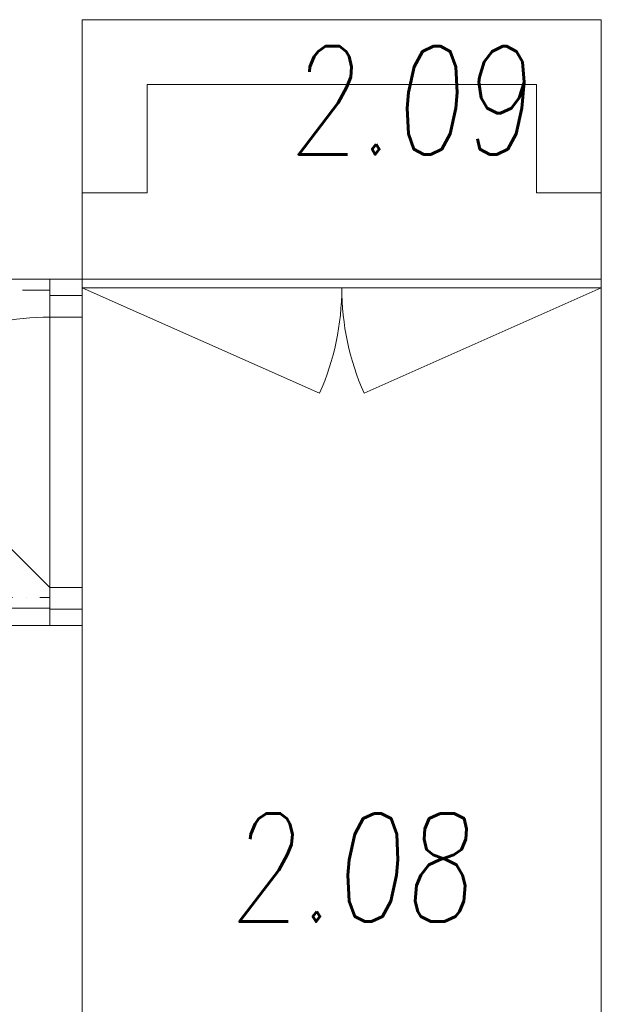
# Model space of a CAD drawing. Header units: millimetres. Extents: x 144573 to 336993, y 74252 to 247042.
# Tile 146 of 256: x 160067 to 161411, y 188780 to 191055. Entities that reach past the tile are written whole.
import ezdxf

# ---------------------------------------------------------------- set-up
doc = ezdxf.new("R2010")
doc.units = ezdxf.units.MM
doc.linetypes.add('ČERCHOVANÁ', pattern=[25.4, 12.7, -6.35, 0, -6.35])
for name, color, linetype, lineweight in [('DVERE', 255, 'Continuous', 0), ('NOVA', 255, 'Continuous', 0), ('OBKLAD', 255, 'ČERCHOVANÁ', 0), ('POPIS2', 255, 'Continuous', 0), ('TENKA', 255, 'Continuous', 0), ('TLUSTA', 255, 'Continuous', 0), ('ŽB', 255, 'Continuous', 0)]:
    doc.layers.add(name, color=color, linetype=linetype, lineweight=lineweight)
doc.styles.add('CS-ROMANS', font='romans.shx', dxfattribs={"width": 0.75, "oblique": 5})

msp = doc.modelspace()

# ---------------------------------------------------------------- linework, layer by layer
at = {"layer": 'DVERE'}
for p, q in [((160361.48, 190905.259), (160361.48, 190655.259)), ((160361.48, 190905.259), (161261.48, 190905.259)), ((161261.48, 190905.259), (161261.48, 190655.259)), ((160211.48, 190655.259), (160361.48, 190655.259)), ((161261.48, 190655.259), (161411.48, 190655.259)), ((160211.48, 190455.259), (161411.48, 190455.259)), ((160211.48, 190435.259), (161411.48, 190435.259))]:
    msp.add_line(p, q, dxfattribs=at)
for points in [[(160211.48, 190435.259), (160759.951, 190191.991, 0.10474749), (160811.48, 190435.259)], [(161411.48, 190435.259), (160863.009, 190191.991, -0.10474749), (160811.48, 190435.259)], [(160136.48, 189742.759), (159694.538, 190184.7, -0.19891237), (160136.48, 190367.759)]]:
    msp.add_lwpolyline(points, format="xyb", close=True, dxfattribs=at)
for points in [[(160136.48, 189742.759), (160136.48, 190367.759)], [(160211.48, 190367.759), (160211.48, 189742.759)]]:
    msp.add_lwpolyline(points, close=True, dxfattribs=at)
at = {"layer": 'NOVA'}
msp.add_line((159661.479, 189695.259), (160136.48, 189695.259), dxfattribs=at)
at = {"layer": 'OBKLAD', "ltscale": 5}
for p, q in [((160136.48, 190430.259), (159986.48, 190430.259)), ((159986.48, 189720.259), (160136.48, 189720.259))]:
    msp.add_line(p, q, dxfattribs=at)
at = {"layer": 'TENKA'}
for points in [[(160136.48, 190417.759), (160211.48, 190417.759)], [(160136.48, 189692.759), (160211.48, 189692.759)]]:
    msp.add_lwpolyline(points, close=True, dxfattribs=at)
at = {"layer": 'TLUSTA'}
for p, q in [((160136.48, 190455.259), (160136.48, 190367.759)), ((160211.48, 190455.259), (160211.48, 190367.759)), ((160136.48, 189742.759), (160136.48, 189655.259)), ((160211.48, 189742.759), (160211.48, 189655.259))]:
    msp.add_line(p, q, dxfattribs=at)
for points in [[(160136.48, 190367.759), (160211.48, 190367.759)], [(160136.48, 189742.759), (160211.48, 189742.759)]]:
    msp.add_lwpolyline(points, close=True, dxfattribs=at)
at = {"layer": 'ŽB'}
for p, q in [((160211.48, 191055.259), (160211.48, 190455.259)), ((160211.48, 191055.259), (161411.48, 191055.259)), ((161411.48, 191055.259), (161411.48, 186530.259)), ((160011.48, 190455.259), (160211.48, 190455.259)), ((160011.48, 189655.259), (160211.48, 189655.259)), ((160211.48, 189655.259), (160211.48, 186530.259))]:
    msp.add_line(p, q, dxfattribs=at)

# ---------------------------------------------------------------- texts
at = {"layer": 'POPIS2', "ltscale": 15, "style": 'CS-ROMANS', "oblique": 5, "width": 0.75}
for s, p in [('2.09', (160687.994, 190743.932)), ('2.08', (160551.008, 188970.889))]:
    msp.add_text(s, height=250, dxfattribs=at).set_placement(p)

doc.saveas('drawing.dxf')
